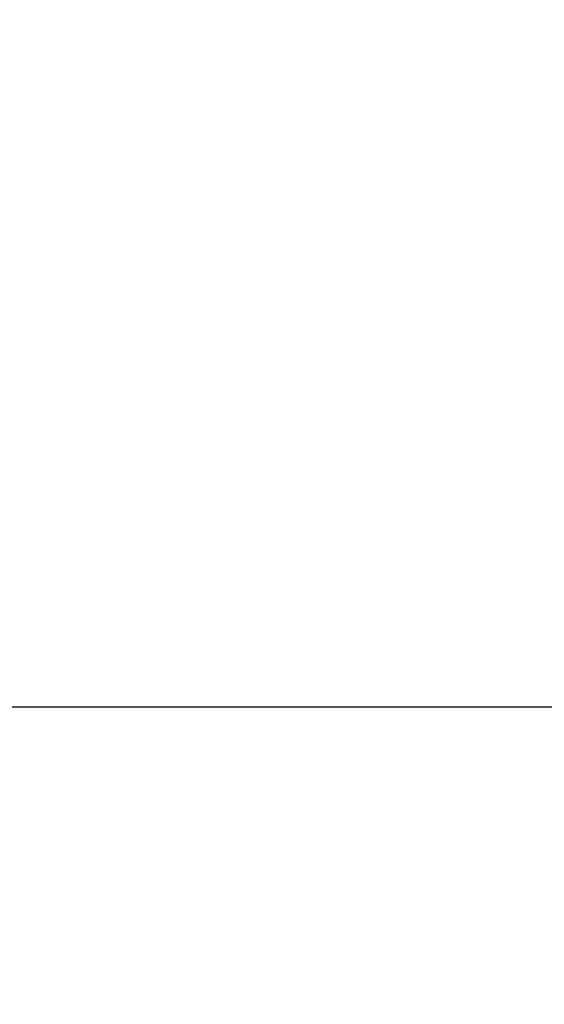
# Model space of a CAD drawing. Header units: metres. Extents: x 63115 to 703450, y -261936 to -53969.
# Tile 98 of 197: x 167434 to 167451, y -134570 to -134539. Entities that reach past the tile are written whole.
import ezdxf

# ---------------------------------------------------------------- set-up
doc = ezdxf.new("R2010")
doc.units = ezdxf.units.M
doc.linetypes.add('DASHDOT2', pattern=[12.7, 6.35, -3.175, 0, -3.175])
for name, color, linetype in [('_01-STRAMIENEN', 253, 'DASHDOT2'), ('_03-PROJECTION', 1, 'Continuous'), ('_07Brandveiligheid', 8, 'Continuous')]:
    doc.layers.add(name, color=color, linetype=linetype)
doc.layers.add('_01Hulplijnen', color=6, linetype='Continuous', plot=False)

# ---------------------------------------------------------------- blocks, each defined once
blk = doc.blocks.new('*U244')
at = {"layer": '_01-STRAMIENEN'}
blk.add_lwpolyline([(-7899.783, -4150), (6883.217, -4150)], dxfattribs=at)
at = {"layer": '_01Hulplijnen'}
blk.add_lwpolyline([(-7899.783, -4150), (6883.217, -4150)], dxfattribs=at)

msp = doc.modelspace()

# ---------------------------------------------------------------- linework, layer by layer
at = {"layer": '_03-PROJECTION'}
msp.add_ellipse((160931.8, -130410.606), major_axis=(-6500, 0), ratio=0.638462, start_param=5.35272, end_param=10.194284, dxfattribs=at)

# ---------------------------------------------------------------- block references
msp.add_blockref('*U244', (160931.8, -130410.606), dxfattribs=at)

# ---------------------------------------------------------------- texts
at = {"layer": '_07Brandveiligheid', "insert": (163799.371, -134260.325), "char_height": 300, "attachment_point": 1}
msp.add_mtext_dynamic_manual_height_columns('\\pi1474.1;{\\fArial|b0|i0|c0|p34;\\H0.375x;balusters staal}', width=2466.12772, gutter_width=1, heights=[0], dxfattribs=at)

doc.saveas('drawing.dxf')
